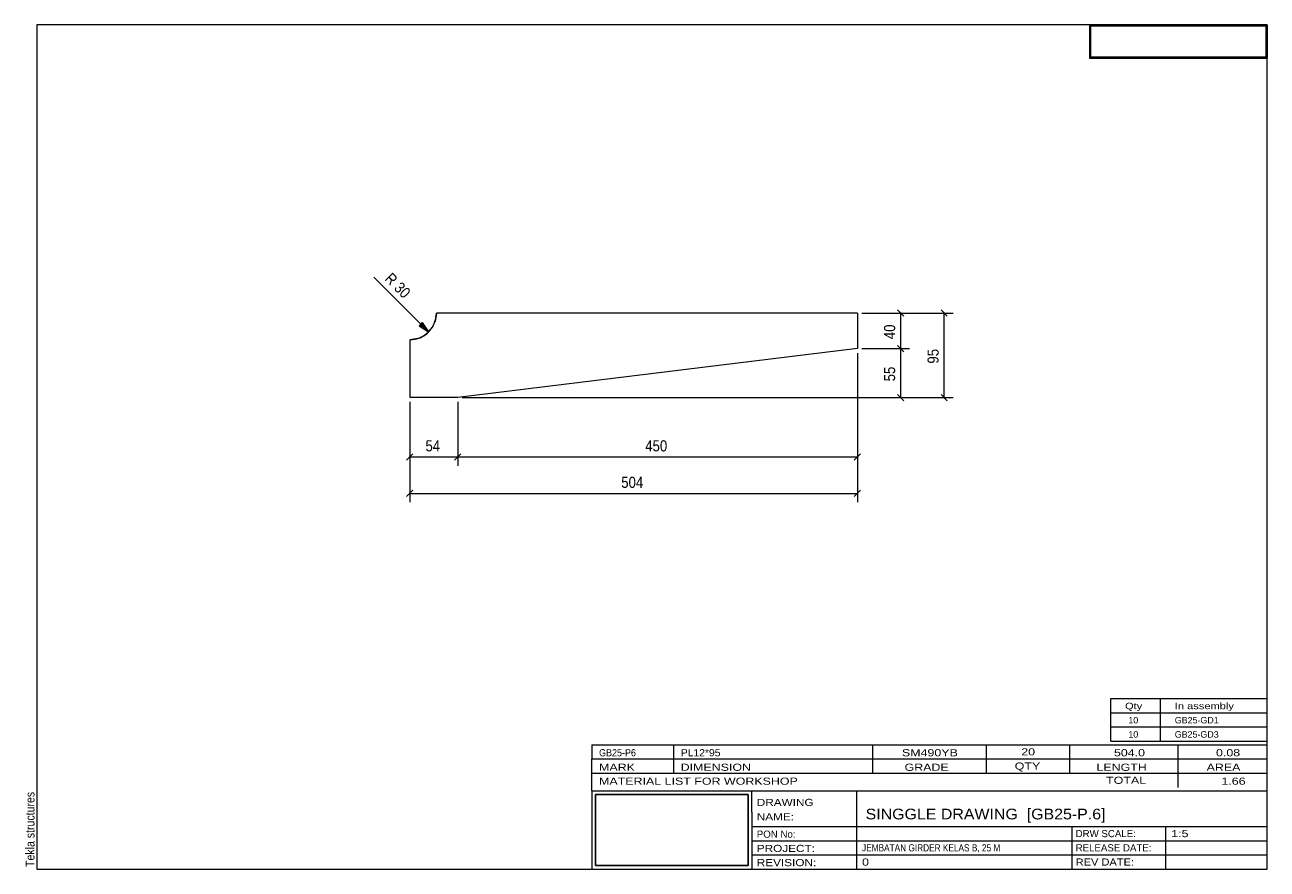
# Model space of a CAD drawing. Header units: millimetres. Extents: x 2 to 282, y 5 to 195.
import ezdxf

# ---------------------------------------------------------------- set-up
doc = ezdxf.new("R2010")
doc.units = ezdxf.units.MM
doc.linetypes.add('XKITLINE00', pattern=[0])
doc.linetypes.add('XKITLINE04', pattern=[3, 0.5, -0.5, 0.5, -0.5, 0.5, -0.5])
for name, color, linetype, lineweight in [('DrawingSheet', 5, 'Continuous', 0), ('OtherObjectType', 1, 'Continuous', 0), ('Part', 2, 'Continuous', 0), ('Z-DIMENSIONS', 1, 'Continuous', 0)]:
    doc.layers.add(name, color=color, linetype=linetype, lineweight=lineweight)
doc.styles.add('ARIAL', font='ARIAL.TTF')
doc.styles.add('ARIAL_NARROW', font='ARIALN.TTF')
picture_1 = doc.add_image_def('image1.jpg', size_in_pixel=(1304, 175))
picture_2 = doc.add_image_def('image2.jpg', size_in_pixel=(188, 71))

# ---------------------------------------------------------------- blocks, each defined once
blk = doc.blocks.new('*A1')
at = {"layer": 'Part', "linetype": 'XKITLINE00', "lineweight": 0}
for p, q in [((94.97, 130.13), (94.68, 128.27)), ((189.77, 130.13), (94.97, 130.13)), ((189.77, 130.13), (189.77, 122.13)), ((90.83, 124.42), (88.97, 124.13)), ((88.97, 124.13), (88.97, 111.13)), ((189.77, 122.13), (99.77, 111.13)), ((99.77, 111.13), (88.97, 111.13))]:
    blk.add_line(p, q, dxfattribs=at)
at = {"layer": 'Part', "linetype": 'XKITLINE04', "lineweight": 0}
for p, q in [((94.68, 128.27), (94.97, 130.13)), ((88.97, 124.13), (90.83, 124.42))]:
    blk.add_line(p, q, dxfattribs=at)
at = {"layer": 'Part', "linetype": 'XKITLINE00', "lineweight": 0}
blk.add_arc((88.97, 130.13), 6, 288, 342, dxfattribs=at)
at = {"layer": 'Part', "linetype": 'XKITLINE04', "lineweight": 0}
blk.add_arc((88.97, 130.13), 6, 288, 342, dxfattribs=at)
blk = doc.blocks.new('*A2')
at = {"layer": 'DrawingSheet', "linetype": 'XKITLINE00', "lineweight": 0}
for p, q in [((282, 195), (5, 195)), ((5, 195), (5, 5)), ((282, 5), (282, 195)), ((5, 5), (282, 5))]:
    blk.add_line(p, q, dxfattribs=at)
at = {"layer": 'DrawingSheet', "style": 'ARIAL', "width": 0.85}
blk.add_text('Tekla structures', height=2, rotation=90, dxfattribs=at).set_placement((4.5, 5.5))
blk = doc.blocks.new('*A3')
at = {"layer": 'OtherObjectType', "linetype": 'XKITLINE00', "lineweight": 0}
for p, q in [((242, 195), (282, 195)), ((242, 195), (242, 187.5)), ((282, 195), (282, 187.5)), ((242, 187.5), (282, 187.5))]:
    blk.add_line(p, q, dxfattribs=at)
image = blk.add_image(picture_1, insert=(242.25, 187.75), size_in_units=(39.5, 7))
blk = doc.blocks.new('*A4')
at = {"layer": 'OtherObjectType', "linetype": 'XKITLINE00', "lineweight": 0}
for p, q in [((246.8, 40.2), (246.8, 43.4)), ((246.8, 43.4), (282, 43.4)), ((258, 40.2), (258, 43.4)), ((282, 40.2), (282, 43.4)), ((246.8, 40.2), (282, 40.2)), ((246.8, 37), (246.8, 40.2)), ((258, 37), (258, 40.2)), ((282, 37), (282, 40.2)), ((246.8, 37), (282, 37)), ((246.8, 33.8), (246.8, 37)), ((258, 33.8), (258, 37)), ((282, 33.8), (282, 37)), ((246.8, 33.8), (282, 33.8))]:
    blk.add_line(p, q, dxfattribs=at)
at = {"layer": 'OtherObjectType', "style": 'ARIAL_NARROW'}
for s, width, p in [('Qty', 1.513248, (250, 41)), ('In assembly', 1.513248, (261.2, 41)), ('10', 1.211571, (250.76, 37.8)), ('GB25-GD1', 1.211571, (261.2, 37.8)), ('10', 1.211571, (250.76, 34.6)), ('GB25-GD3', 1.211571, (261.2, 34.6))]:
    blk.add_text(s, height=1.44, dxfattribs=dict(at, width=width)).set_placement(p)
blk = doc.blocks.new('*A5')
at = {"layer": 'OtherObjectType', "linetype": 'XKITLINE00', "lineweight": 0}
for p, q in [((130, 33), (282, 33)), ((130, 33), (130, 29.8)), ((130, 33), (282, 33)), ((148.4, 29.8), (148.4, 33)), ((193.2, 29.8), (193.2, 33)), ((218.8, 29.8), (218.8, 33)), ((237.6, 29.8), (237.6, 33)), ((262, 29.8), (262, 33)), ((282, 29.8), (282, 33)), ((130, 29.8), (282, 29.8)), ((130, 29.8), (282, 29.8)), ((130, 26.6), (130, 29.8)), ((148.4, 26.6), (148.4, 29.8)), ((193.2, 26.6), (193.2, 29.8)), ((218.8, 26.6), (218.8, 29.8)), ((237.6, 26.6), (237.6, 29.8)), ((262, 26.6), (262, 29.8)), ((282, 26.6), (282, 29.8)), ((130, 26.6), (282, 26.6)), ((130, 22.6), (130, 26.6)), ((262, 23.4), (262, 26.6)), ((282, 22.6), (282, 26.6)), ((130, 22.6), (130, 5)), ((130, 22.6), (282, 22.6)), ((166, 17.8), (166, 22.6)), ((189.6, 14.6), (189.6, 22.6)), ((282, 17.8), (282, 22.6)), ((166, 17.8), (166, 5)), ((282, 14.6), (282, 17.8)), ((166, 14.6), (282, 14.6)), ((189.6, 5), (189.6, 14.6)), ((238.13, 11.4), (238.13, 14.6)), ((259.2, 5), (259.2, 14.6)), ((282, 11.4), (282, 14.6)), ((166, 11.4), (282, 11.4)), ((238.13, 5), (238.13, 11.4)), ((282, 8.2), (282, 11.4)), ((166, 8.2), (282, 8.2)), ((282, 5), (282, 8.2)), ((130, 5), (282, 5)), ((160, 5), (282, 5))]:
    blk.add_line(p, q, dxfattribs=at)
at = {"layer": 'OtherObjectType', "style": 'ARIAL_NARROW'}
for s, height, width, p in [('GB25-P6', 1.6, 1.100501, (131.6, 30.4)), ('PL12*95', 1.6, 1.270501, (150, 30.4)), ('SM490YB', 1.6, 1.525501, (199.78, 30.4)), ('20', 1.6, 1.525501, (226.65, 30.6)), ('504.0', 1.6, 1.525501, (247.51, 30.4)), ('0.08', 1.6, 1.525501, (270.48, 30.4)), ('MARK', 1.6, 1.525501, (131.6, 27.13)), ('DIMENSION', 1.6, 1.525501, (149.97, 27.13)), ('GRADE', 1.6, 1.525501, (200.37, 27.13)), ('QTY', 1.6, 1.525501, (225.17, 27.4)), ('LENGTH', 1.6, 1.525501, (243.57, 27.13)), ('AREA', 1.6, 1.525501, (268.37, 27.13)), ('MATERIAL LIST FOR WORKSHOP', 1.6, 1.525501, (131.6, 24)), ('TOTAL', 1.6, 1.525501, (245.74, 24.2)), ('1.66', 1.6, 1.525501, (271.7, 24)), ('DRAWING', 1.6, 1.445, (167.1, 19.22)), ('NAME:', 1.6, 1.445, (167.1, 15.98)), ('SINGGLE DRAWING  [GB25-P.6]', 2.4, 1.304651, (191.6, 16.2)), ('PON No:', 1.6, 1.19, (167.1, 12.07)), ('DRW SCALE:', 1.6, 1.19, (238.88, 12.2)), ('1:5', 1.6, 1.525501, (260.4, 12.2)), ('PROJECT:', 1.6, 1.445, (167.1, 8.87)), ('JEMBATAN GIRDER KELAS B, 25 M', 1.6, 1.015501, (190.8, 9)), ('RELEASE DATE:', 1.6, 1.19, (238.88, 9)), ('REVISION:', 1.6, 1.445, (167.1, 5.67)), ('0', 1.6, 1.525501, (190.8, 5.8)), ('REV DATE:', 1.6, 1.36, (238.88, 5.8))]:
    blk.add_text(s, height=height, dxfattribs=dict(at, width=width)).set_placement(p)
image = blk.add_image(picture_2, insert=(130.8, 5.8), size_in_units=(34.4, 16))
blk = doc.blocks.new('*A6')
at = {"layer": 'Z-DIMENSIONS'}
blk.add_hatch(color=256, dxfattribs=at).paths.add_polyline_path([(91.8, 128.01), (93.21, 125.89), (91.09, 127.3)], flags=17)
at = {"layer": 'Z-DIMENSIONS', "linetype": 'XKITLINE00', "lineweight": 0}
for p, q in [((93.21, 125.89), (80.88, 138.22)), ((91.09, 127.3), (91.8, 128.01)), ((91.09, 127.3), (93.21, 125.89)), ((91.8, 128.01), (93.21, 125.89))]:
    blk.add_line(p, q, dxfattribs=at)
blk.add_arc((88.97, 130.13), 6, 270, 360, dxfattribs=at)
at = {"layer": 'Z-DIMENSIONS', "style": 'ARIAL', "width": 0.85}
blk.add_text('R 30', height=2.5, rotation=-45.0001, dxfattribs=at).set_placement((83.18, 137.69))
blk = doc.blocks.new('*A7')
at = {"layer": 'Z-DIMENSIONS', "linetype": 'XKITLINE00', "lineweight": 0}
for p, q in [((190.77, 130.13), (211.29, 130.13)), ((208.58, 130.84), (210, 129.42)), ((209.29, 111.13), (209.29, 130.13)), ((100.77, 111.13), (211.29, 111.13)), ((208.58, 111.84), (210, 110.42))]:
    blk.add_line(p, q, dxfattribs=at)
at = {"layer": 'Z-DIMENSIONS'}
for p in [(209.29, 130.13), (209.29, 111.13)]:
    blk.add_point(p, dxfattribs=at)
at = {"layer": 'Z-DIMENSIONS', "style": 'ARIAL', "width": 0.85}
blk.add_text('95', height=2.5, rotation=90.0002, dxfattribs=at).set_placement((208.04, 118.77))
blk = doc.blocks.new('*A8')
at = {"layer": 'Z-DIMENSIONS', "linetype": 'XKITLINE00', "lineweight": 0}
for p, q in [((190.77, 122.13), (201.5, 122.13)), ((198.79, 122.84), (200.21, 121.42)), ((199.5, 111.13), (199.5, 122.13)), ((100.77, 111.13), (201.5, 111.13)), ((198.79, 111.84), (200.21, 110.42))]:
    blk.add_line(p, q, dxfattribs=at)
at = {"layer": 'Z-DIMENSIONS'}
for p in [(199.5, 122.13), (199.5, 111.13)]:
    blk.add_point(p, dxfattribs=at)
at = {"layer": 'Z-DIMENSIONS', "style": 'ARIAL', "width": 0.85}
blk.add_text('55', height=2.5, rotation=90.0002, dxfattribs=at).set_placement((198.25, 114.77))
blk = doc.blocks.new('*A9')
at = {"layer": 'Z-DIMENSIONS', "linetype": 'XKITLINE00', "lineweight": 0}
for p, q in [((190.77, 130.13), (201.5, 130.13)), ((198.79, 130.84), (200.21, 129.42)), ((199.5, 122.13), (199.5, 130.13)), ((190.77, 122.13), (201.5, 122.13)), ((198.79, 122.84), (200.21, 121.42))]:
    blk.add_line(p, q, dxfattribs=at)
at = {"layer": 'Z-DIMENSIONS'}
for p in [(199.5, 130.13), (199.5, 122.13)]:
    blk.add_point(p, dxfattribs=at)
at = {"layer": 'Z-DIMENSIONS', "style": 'ARIAL', "width": 0.85}
blk.add_text('40', height=2.5, rotation=90.0002, dxfattribs=at).set_placement((198.25, 124.27))
blk = doc.blocks.new('*A10')
at = {"layer": 'Z-DIMENSIONS', "linetype": 'XKITLINE00', "lineweight": 0}
for p, q in [((189.77, 121.13), (189.77, 87.55)), ((88.97, 110.13), (88.97, 87.55)), ((89.68, 90.25), (88.26, 88.84)), ((88.97, 89.55), (189.77, 89.55)), ((190.48, 90.25), (189.06, 88.84))]:
    blk.add_line(p, q, dxfattribs=at)
at = {"layer": 'Z-DIMENSIONS'}
for p in [(88.97, 89.55), (189.77, 89.55)]:
    blk.add_point(p, dxfattribs=at)
at = {"layer": 'Z-DIMENSIONS', "style": 'ARIAL', "width": 0.85}
blk.add_text('504', height=2.5, dxfattribs=at).set_placement((136.59, 90.8))
blk = doc.blocks.new('*A11')
at = {"layer": 'Z-DIMENSIONS', "linetype": 'XKITLINE00', "lineweight": 0}
for p, q in [((88.97, 110.13), (88.97, 95.76)), ((99.77, 110.13), (99.77, 95.76)), ((89.68, 98.47), (88.26, 97.06)), ((100.48, 98.47), (99.06, 97.06)), ((88.97, 97.76), (99.77, 97.76))]:
    blk.add_line(p, q, dxfattribs=at)
at = {"layer": 'Z-DIMENSIONS'}
for p in [(88.97, 97.76), (99.77, 97.76)]:
    blk.add_point(p, dxfattribs=at)
at = {"layer": 'Z-DIMENSIONS', "style": 'ARIAL', "width": 0.85}
blk.add_text('54', height=2.5, dxfattribs=at).set_placement((92.52, 99.01))
blk = doc.blocks.new('*A12')
at = {"layer": 'Z-DIMENSIONS', "linetype": 'XKITLINE00', "lineweight": 0}
for p, q in [((189.77, 121.13), (189.77, 95.76)), ((99.77, 110.13), (99.77, 95.76)), ((100.48, 98.47), (99.06, 97.06)), ((190.48, 98.47), (189.06, 97.06)), ((99.77, 97.76), (189.77, 97.76))]:
    blk.add_line(p, q, dxfattribs=at)
at = {"layer": 'Z-DIMENSIONS'}
for p in [(99.77, 97.76), (189.77, 97.76)]:
    blk.add_point(p, dxfattribs=at)
at = {"layer": 'Z-DIMENSIONS', "style": 'ARIAL', "width": 0.85}
blk.add_text('450', height=2.5, dxfattribs=at).set_placement((141.99, 99.01))

msp = doc.modelspace()

# ---------------------------------------------------------------- block references
at = {"lineweight": 0}
for name in ['*A2', '*A3', '*A6', '*A1', '*A7', '*A9', '*A10', '*A12', '*A8', '*A11', '*A4', '*A5']:
    msp.add_blockref(name, (0, 0), dxfattribs=at)

doc.saveas('drawing.dxf')
